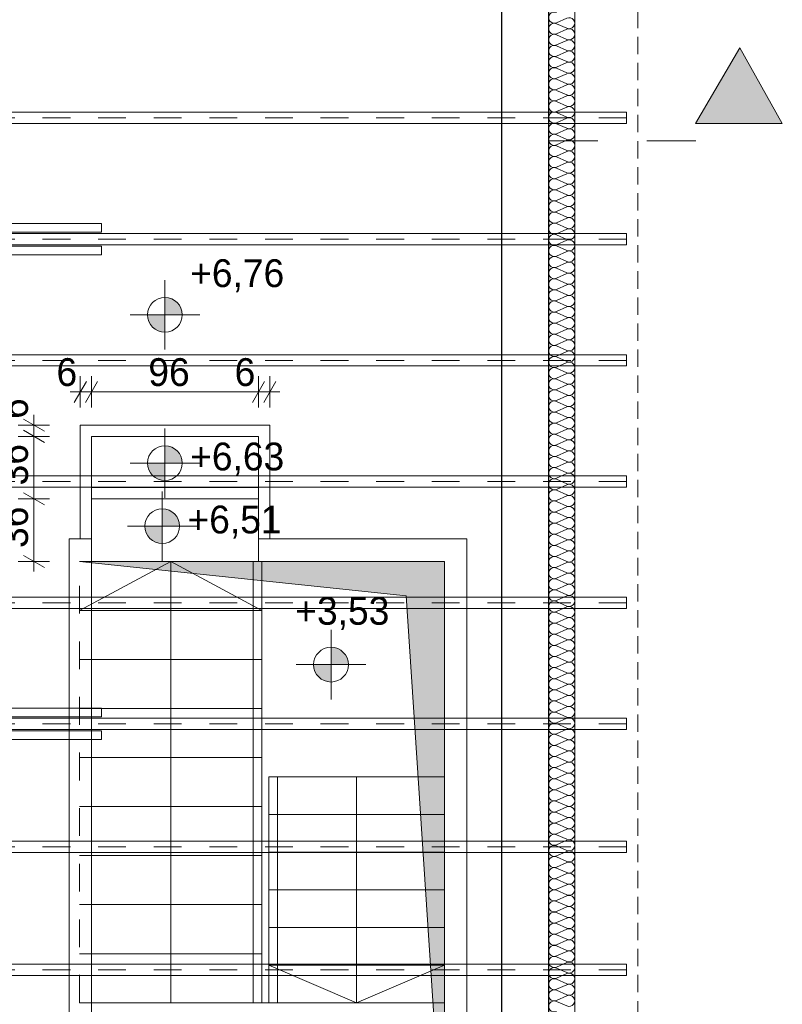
# Model space of a CAD drawing. Extents: x -547885 to -186295, y -25370 to 156194.
# Tile 223 of 256: x -475067 to -470679, y 106469 to 112136. Entities that reach past the tile are written whole.
import ezdxf

# ---------------------------------------------------------------- set-up
doc = ezdxf.new("R2010")
doc.units = 0
doc.header["$MEASUREMENT"] = 0
for name, pattern in [('Dashed', [564.444447, 282.222223, -282.222223]), ('Krawędzie ukryte', [150, 100, -50]), ('Przerywana', [320, 160, -160])]:
    doc.linetypes.add(name, pattern=pattern)
for name, color, linetype in [('Arch ocieplenie', 7, 'Continuous'), ('INWENT RZĘDNE', 7, 'Continuous'), ('INWENT WYMIARY', 7, 'Continuous')]:
    doc.layers.add(name, color=color, linetype=linetype)
for name, color, linetype, lineweight, true_color in [('Arch ocieplenie_Nr_Pióra__44', 7, 'Continuous', 9, 0x029e21), ('Arch wykończenie_Nr_Pióra__3', 7, 'Continuous', 18, 0xff6600), ('arch wypelnienia_Nr_Pióra__2', 7, 'Continuous', 13, 0x7f7f7f), ('INWENT KONST. DREWNIANA_Nr_Pióra__2', 7, 'Continuous', 13, 0x7f7f7f)]:
    doc.layers.add(name, color=color, linetype=linetype, lineweight=lineweight, true_color=true_color)
for name, color, linetype, lineweight in [('Arch stropy_Nr_Pióra__21', 7, 'Continuous', 9), ('INWENT DACH_Nr_Pióra__21', 7, 'Continuous', 9), ('INWENT KONST. DREWNIANA_Nr_Pióra__21', 7, 'Continuous', 9), ('INWENT KONST. DREWNIANA_Nr_Pióra__46', 5, 'Continuous', 13), ('INWENT OPISY_Nr_Pióra__21', 7, 'Continuous', 9), ('INWENT OPISY_Nr_Pióra__41', 7, 'Continuous', 15), ('INWENT RZĘDNE_Nr_Pióra__21', 7, 'Continuous', 9), ('INWENT STROPY_Nr_Pióra__21', 7, 'Continuous', 9), ('INWENT TEREN_Nr_Pióra__5', 7, 'Continuous', 13), ('INWENT WYMIARY_Nr_Pióra__21', 7, 'Continuous', 9), ('INWENT.ŚCIANY_Nr_Pióra__1', 7, 'Continuous', 25), ('Istniejące schody_Nr_Pióra__5', 7, 'Continuous', 13)]:
    doc.layers.add(name, color=color, linetype=linetype, lineweight=lineweight)
doc.styles.add('GENERATED_STYLE_2', font='txt')
doc.styles.add('GENERATED_STYLE_4', font='txt')
doc.dimstyles.new('GENERATED_STYLE__3', dxfattribs={"dimtxt": 160.000002, "dimasz": 91.2, "dimexe": 0.18, "dimexo": 0, "dimgap": 0.09, "dimtad": 1, "dimtih": 1, "dimtoh": 1, "dimdec": 0, "dimlfac": 0.1, "dimzin": 0, "dimdsep": 46, "dimtxsty": 'GENERATED_STYLE_2', "dimblk": 'ARROWHEAD_2', "dimblk1": 'ARROWHEAD_2', "dimblk2": 'ARROWHEAD_2', "dimcen": 0.09, "dimclrd": 7, "dimclre": 7, "dimclrt": 7, "dimazin": 0, "dimtfac": 1, "dimtdec": 4, "dimtmove": 0, "dimatfit": 3, "dimfxl": 0, "dimtolj": 1, "dimtzin": 0, "dimarcsym": 0})
doc.dimstyles.new('GENERATED_STYLE__4', dxfattribs={"dimtxt": 160.000002, "dimasz": 91.2, "dimexe": 0.18, "dimexo": 0, "dimgap": 0.09, "dimtad": 1, "dimdec": 0, "dimlfac": 0.1, "dimzin": 0, "dimdsep": 46, "dimtxsty": 'GENERATED_STYLE_2', "dimblk": 'ARROWHEAD_2', "dimblk1": 'ARROWHEAD_2', "dimblk2": 'ARROWHEAD_2', "dimcen": 0.09, "dimclrd": 7, "dimclre": 7, "dimclrt": 7, "dimazin": 0, "dimtfac": 1, "dimtdec": 4, "dimtmove": 0, "dimatfit": 3, "dimfxl": 0, "dimtolj": 1, "dimtzin": 0, "dimarcsym": 0})

# ---------------------------------------------------------------- blocks, each defined once
blk = doc.blocks.new('Izolacja cieplna 14_245', base_point=(-472023.3, 116687.6))
at = {"layer": 'Arch ocieplenie_Nr_Pióra__44', "linetype": 'Continuous'}
for p, q in [((-471918, 112144.8), (-471978.6, 112118.2)), ((-471978.6, 112112.8), (-471918, 112086.2)), ((-471918, 112080.8), (-471978.6, 112054.2)), ((-471978.6, 112048.9), (-471918, 112022.3)), ((-471918, 112016.9), (-471978.6, 111990.3)), ((-471978.6, 111984.9), (-471918, 111958.3)), ((-471918, 111952.9), (-471978.6, 111926.3)), ((-471978.6, 111921), (-471918, 111894.4)), ((-471918, 111889), (-471978.6, 111862.4)), ((-471978.6, 111857), (-471918, 111830.4)), ((-471918, 111825.1), (-471978.6, 111798.5)), ((-471978.6, 111793.1), (-471918, 111766.5)), ((-471918, 111761.1), (-471978.6, 111734.5)), ((-471978.6, 111729.1), (-471918, 111702.5)), ((-471918, 111697.2), (-471978.6, 111670.6)), ((-471978.6, 111665.2), (-471918, 111638.6)), ((-471918, 111633.2), (-471978.6, 111606.6)), ((-471978.6, 111601.2), (-471918, 111574.6)), ((-471918, 111569.3), (-471978.6, 111542.7)), ((-471978.6, 111537.3), (-471918, 111510.7)), ((-471918, 111505.3), (-471978.6, 111478.7)), ((-471978.6, 111473.4), (-471918, 111446.8)), ((-471918, 111441.4), (-471978.6, 111414.8)), ((-471978.6, 111409.4), (-471918, 111382.8)), ((-471918, 111377.4), (-471978.6, 111350.8)), ((-471978.6, 111345.5), (-471918, 111318.9)), ((-471918, 111313.5), (-471978.6, 111286.9)), ((-471978.6, 111281.5), (-471918, 111254.9)), ((-471918, 111249.5), (-471978.6, 111222.9)), ((-471978.6, 111217.6), (-471918, 111191)), ((-471918, 111185.6), (-471978.6, 111159)), ((-471978.6, 111153.6), (-471918, 111127)), ((-471918, 111121.7), (-471978.6, 111095.1)), ((-471978.6, 111089.7), (-471918, 111063.1)), ((-471918, 111057.7), (-471978.6, 111031.1)), ((-471978.6, 111025.7), (-471918, 110999.1)), ((-471918, 110993.8), (-471978.6, 110967.2)), ((-471978.6, 110961.8), (-471918, 110935.2)), ((-471918, 110929.8), (-471978.6, 110903.2)), ((-471978.6, 110897.8), (-471918, 110871.2)), ((-471918, 110865.9), (-471978.6, 110839.3)), ((-471978.6, 110833.9), (-471918, 110807.3)), ((-471918, 110801.9), (-471978.6, 110775.3)), ((-471978.6, 110769.9), (-471918, 110743.3)), ((-471918, 110738), (-471978.6, 110711.4)), ((-471978.6, 110706), (-471918, 110679.4)), ((-471918, 110674), (-471978.6, 110647.4)), ((-471978.6, 110642.1), (-471918, 110615.5)), ((-471918, 110610.1), (-471978.6, 110583.5)), ((-471978.6, 110578.1), (-471918, 110551.5)), ((-471918, 110546.1), (-471978.6, 110519.5)), ((-471978.6, 110514.2), (-471918, 110487.6)), ((-471918, 110482.2), (-471978.6, 110455.6)), ((-471978.6, 110450.2), (-471918, 110423.6)), ((-471918, 110418.2), (-471978.6, 110391.6)), ((-471978.6, 110386.3), (-471918, 110359.7)), ((-471918, 110354.3), (-471978.6, 110327.7)), ((-471978.6, 110322.3), (-471918, 110295.7)), ((-471918, 110290.4), (-471978.6, 110263.8)), ((-471978.6, 110258.4), (-471918, 110231.8)), ((-471918, 110226.4), (-471978.6, 110199.8)), ((-471978.6, 110194.4), (-471918, 110167.8)), ((-471918, 110162.5), (-471978.6, 110135.9)), ((-471978.6, 110130.5), (-471918, 110103.9)), ((-471918, 110098.5), (-471978.6, 110071.9)), ((-471978.6, 110066.5), (-471918, 110039.9)), ((-471918, 110034.6), (-471978.6, 110008)), ((-471978.6, 110002.6), (-471918, 109976)), ((-471918, 109970.6), (-471978.6, 109944)), ((-471978.6, 109938.7), (-471918, 109912.1)), ((-471918, 109906.7), (-471978.6, 109880.1)), ((-471978.6, 109874.7), (-471918, 109848.1)), ((-471918, 109842.7), (-471978.6, 109816.1)), ((-471978.6, 109810.8), (-471918, 109784.2)), ((-471918, 109778.8), (-471978.6, 109752.2)), ((-471978.6, 109746.8), (-471918, 109720.2)), ((-471918, 109714.8), (-471978.6, 109688.2)), ((-471978.6, 109682.9), (-471918, 109656.3)), ((-471918, 109650.9), (-471978.6, 109624.3)), ((-471978.6, 109618.9), (-471918, 109592.3)), ((-471918, 109586.9), (-471978.6, 109560.3)), ((-471978.6, 109555), (-471918, 109528.4)), ((-471918, 109523), (-471978.6, 109496.4)), ((-471978.6, 109491), (-471918, 109464.4)), ((-471918, 109459.1), (-471978.6, 109432.5)), ((-471978.6, 109427.1), (-471918, 109400.5)), ((-471918, 109395.1), (-471978.6, 109368.5)), ((-471978.6, 109363.1), (-471918, 109336.5)), ((-471918, 109331.2), (-471978.6, 109304.6)), ((-471978.6, 109299.2), (-471918, 109272.6)), ((-471918, 109267.2), (-471978.6, 109240.6)), ((-471978.6, 109235.2), (-471918, 109208.6)), ((-471918, 109203.3), (-471978.6, 109176.7)), ((-471978.6, 109171.3), (-471918, 109144.7)), ((-471918, 109139.3), (-471978.6, 109112.7)), ((-471978.6, 109107.4), (-471918, 109080.8)), ((-471918, 109075.4), (-471978.6, 109048.8)), ((-471978.6, 109043.4), (-471918, 109016.8)), ((-471918, 109011.4), (-471978.6, 108984.8)), ((-471978.6, 108979.5), (-471918, 108952.9)), ((-471918, 108947.5), (-471978.6, 108920.9)), ((-471978.6, 108915.5), (-471918, 108888.9)), ((-471918, 108883.5), (-471978.6, 108856.9)), ((-471978.6, 108851.6), (-471918, 108825)), ((-471918, 108819.6), (-471978.6, 108793)), ((-471978.6, 108787.6), (-471918, 108761)), ((-471918, 108755.7), (-471978.6, 108729)), ((-471978.6, 108723.7), (-471918, 108697.1)), ((-471918, 108691.7), (-471978.6, 108665.1)), ((-471978.6, 108659.7), (-471918, 108633.1)), ((-471918, 108627.8), (-471978.6, 108601.2)), ((-471978.6, 108595.8), (-471918, 108569.2)), ((-471918, 108563.8), (-471978.6, 108537.2)), ((-471978.6, 108531.8), (-471918, 108505.2)), ((-471918, 108499.9), (-471978.6, 108473.3)), ((-471978.6, 108467.9), (-471918, 108441.3)), ((-471918, 108435.9), (-471978.6, 108409.3)), ((-471978.6, 108403.9), (-471918, 108377.3)), ((-471918, 108372), (-471978.6, 108345.4)), ((-471978.6, 108340), (-471918, 108313.4)), ((-471918, 108308), (-471978.6, 108281.4)), ((-471978.6, 108276.1), (-471918, 108249.5)), ((-471918, 108244.1), (-471978.6, 108217.5)), ((-471978.6, 108212.1), (-471918, 108185.5)), ((-471918, 108180.1), (-471978.6, 108153.5)), ((-471978.6, 108148.2), (-471918, 108121.6)), ((-471918, 108116.2), (-471978.6, 108089.6)), ((-471978.6, 108084.2), (-471918, 108057.6)), ((-471918, 108052.2), (-471978.6, 108025.6)), ((-471978.6, 108020.3), (-471918, 107993.7)), ((-471918, 107988.3), (-471978.6, 107961.7)), ((-471978.6, 107956.3), (-471918, 107929.7)), ((-471918, 107924.4), (-471978.6, 107897.8)), ((-471978.6, 107892.4), (-471918, 107865.8)), ((-471918, 107860.4), (-471978.6, 107833.8)), ((-471978.6, 107828.4), (-471918, 107801.8)), ((-471918, 107796.5), (-471978.6, 107769.9)), ((-471978.6, 107764.5), (-471918, 107737.9)), ((-471918, 107732.5), (-471978.6, 107705.9)), ((-471978.6, 107700.5), (-471918, 107673.9)), ((-471918, 107668.6), (-471978.6, 107642)), ((-471978.6, 107636.6), (-471918, 107610)), ((-471918, 107604.6), (-471978.6, 107578)), ((-471978.6, 107572.7), (-471918, 107546)), ((-471918, 107540.7), (-471978.6, 107514.1)), ((-471978.6, 107508.7), (-471918, 107482.1)), ((-471918, 107476.7), (-471978.6, 107450.1)), ((-471978.6, 107444.8), (-471918, 107418.2)), ((-471918, 107412.8), (-471978.6, 107386.2)), ((-471978.6, 107380.8), (-471918, 107354.2)), ((-471918, 107348.8), (-471978.6, 107322.2)), ((-471978.6, 107316.9), (-471918, 107290.3)), ((-471918, 107284.9), (-471978.6, 107258.3)), ((-471978.6, 107252.9), (-471918, 107226.3)), ((-471918, 107220.9), (-471978.6, 107194.3)), ((-471978.6, 107189), (-471918, 107162.4)), ((-471918, 107157), (-471978.6, 107130.4)), ((-471978.6, 107125), (-471918, 107098.4)), ((-471918, 107093.1), (-471978.6, 107066.5)), ((-471978.6, 107061.1), (-471918, 107034.5)), ((-471918, 107029.1), (-471978.6, 107002.5)), ((-471978.6, 106997.1), (-471918, 106970.5)), ((-471918, 106965.2), (-471978.6, 106938.6)), ((-471978.6, 106933.2), (-471918, 106906.6)), ((-471918, 106901.2), (-471978.6, 106874.6)), ((-471978.6, 106869.2), (-471918, 106842.6)), ((-471918, 106837.3), (-471978.6, 106810.7)), ((-471978.6, 106805.3), (-471918, 106778.7)), ((-471918, 106773.3), (-471978.6, 106746.7)), ((-471978.6, 106741.4), (-471918, 106714.8)), ((-471918, 106709.4), (-471978.6, 106682.8)), ((-471978.6, 106677.4), (-471918, 106650.8)), ((-471918, 106645.4), (-471978.6, 106618.8)), ((-471978.6, 106613.5), (-471918, 106586.9)), ((-471918, 106581.5), (-471978.6, 106554.9)), ((-471978.6, 106549.5), (-471918, 106522.9)), ((-471918, 106517.5), (-471978.6, 106490.9)), ((-471978.6, 106485.6), (-471918, 106459))]:
    blk.add_line(p, q, dxfattribs=at)
for centre, start_param, end_param in [((-471991.4, 112147.5), 2.7288, 6.695979), ((-471991.4, 112083.5), 2.7288, 6.695979), ((-471905.2, 112115.5), 5.870392, 9.837571), ((-471991.4, 112019.6), 2.7288, 6.695979), ((-471905.2, 112051.6), 5.870392, 9.837571), ((-471991.4, 111955.6), 2.7288, 6.695979), ((-471905.2, 111987.6), 5.870392, 9.837571), ((-471905.2, 111923.7), 5.870392, 9.837571), ((-471991.4, 111891.7), 2.7288, 6.695979), ((-471905.2, 111859.7), 5.870392, 9.837571), ((-471991.4, 111827.7), 2.7288, 6.695979), ((-471905.2, 111795.8), 5.870392, 9.837571), ((-471991.4, 111763.8), 2.7288, 6.695979), ((-471905.2, 111731.8), 5.870392, 9.837571), ((-471991.4, 111699.9), 2.7288, 6.695979), ((-471905.2, 111667.9), 5.870392, 9.837571), ((-471991.4, 111635.9), 2.7288, 6.695979), ((-471991.4, 111572), 2.7288, 6.695979), ((-471905.2, 111603.9), 5.870392, 9.837571), ((-471991.4, 111508), 2.7288, 6.695979), ((-471905.2, 111540), 5.870392, 9.837571), ((-471991.4, 111444.1), 2.7288, 6.695979), ((-471905.2, 111476), 5.870392, 9.837571), ((-471905.2, 111412.1), 5.870392, 9.837571), ((-471991.4, 111380.1), 2.7288, 6.695979), ((-471905.2, 111348.1), 5.870392, 9.837571), ((-471991.4, 111316.2), 2.7288, 6.695979), ((-471905.2, 111284.2), 5.870392, 9.837571), ((-471991.4, 111252.2), 2.7288, 6.695979), ((-471905.2, 111220.3), 5.870392, 9.837571), ((-471991.4, 111188.3), 2.7288, 6.695979), ((-471905.2, 111156.3), 5.870392, 9.837571), ((-471991.4, 111124.3), 2.7288, 6.695979), ((-471991.4, 111060.4), 2.7288, 6.695979), ((-471905.2, 111092.4), 5.870392, 9.837571), ((-471991.4, 110996.4), 2.7288, 6.695979), ((-471905.2, 111028.4), 5.870392, 9.837571), ((-471991.4, 110932.5), 2.7288, 6.695979), ((-471905.2, 110964.5), 5.870392, 9.837571), ((-471905.2, 110900.5), 5.870392, 9.837571), ((-471991.4, 110868.6), 2.7288, 6.695979), ((-471905.2, 110836.6), 5.870392, 9.837571), ((-471991.4, 110804.6), 2.7288, 6.695979), ((-471905.2, 110772.6), 5.870392, 9.837571), ((-471991.4, 110740.7), 2.7288, 6.695979), ((-471905.2, 110708.7), 5.870392, 9.837571), ((-471991.4, 110676.7), 2.7288, 6.695979), ((-471991.4, 110612.8), 2.7288, 6.695979), ((-471905.2, 110644.7), 5.870392, 9.837571), ((-471991.4, 110548.8), 2.7288, 6.695979), ((-471905.2, 110580.8), 5.870392, 9.837571), ((-471991.4, 110484.9), 2.7288, 6.695979), ((-471905.2, 110516.9), 5.870392, 9.837571), ((-471991.4, 110420.9), 2.7288, 6.695979), ((-471905.2, 110452.9), 5.870392, 9.837571), ((-471905.2, 110389), 5.870392, 9.837571), ((-471991.4, 110357), 2.7288, 6.695979), ((-471905.2, 110325), 5.870392, 9.837571), ((-471991.4, 110293), 2.7288, 6.695979), ((-471905.2, 110261.1), 5.870392, 9.837571), ((-471991.4, 110229.1), 2.7288, 6.695979), ((-471905.2, 110197.1), 5.870392, 9.837571), ((-471991.4, 110165.1), 2.7288, 6.695979), ((-471991.4, 110101.2), 2.7288, 6.695979), ((-471905.2, 110133.2), 5.870392, 9.837571), ((-471991.4, 110037.3), 2.7288, 6.695979), ((-471905.2, 110069.2), 5.870392, 9.837571), ((-471991.4, 109973.3), 2.7288, 6.695979), ((-471905.2, 110005.3), 5.870392, 9.837571), ((-471991.4, 109909.4), 2.7288, 6.695979), ((-471905.2, 109941.3), 5.870392, 9.837571), ((-471905.2, 109877.4), 5.870392, 9.837571), ((-471991.4, 109845.4), 2.7288, 6.695979), ((-471905.2, 109813.4), 5.870392, 9.837571), ((-471991.4, 109781.5), 2.7288, 6.695979), ((-471905.2, 109749.5), 5.870392, 9.837571), ((-471991.4, 109717.5), 2.7288, 6.695979), ((-471905.2, 109685.6), 5.870392, 9.837571), ((-471991.4, 109653.6), 2.7288, 6.695979), ((-471991.4, 109589.6), 2.7288, 6.695979), ((-471905.2, 109621.6), 5.870392, 9.837571), ((-471991.4, 109525.7), 2.7288, 6.695979), ((-471905.2, 109557.7), 5.870392, 9.837571), ((-471991.4, 109461.7), 2.7288, 6.695979), ((-471905.2, 109493.7), 5.870392, 9.837571), ((-471905.2, 109429.8), 5.870392, 9.837571), ((-471991.4, 109397.8), 2.7288, 6.695979), ((-471905.2, 109365.8), 5.870392, 9.837571), ((-471991.4, 109333.9), 2.7288, 6.695979), ((-471905.2, 109301.9), 5.870392, 9.837571), ((-471991.4, 109269.9), 2.7288, 6.695979), ((-471905.2, 109237.9), 5.870392, 9.837571), ((-471991.4, 109206), 2.7288, 6.695979), ((-471905.2, 109174), 5.870392, 9.837571), ((-471991.4, 109142), 2.7288, 6.695979), ((-471991.4, 109078.1), 2.7288, 6.695979), ((-471905.2, 109110), 5.870392, 9.837571), ((-471991.4, 109014.1), 2.7288, 6.695979), ((-471905.2, 109046.1), 5.870392, 9.837571), ((-471991.4, 108950.2), 2.7288, 6.695979), ((-471905.2, 108982.1), 5.870392, 9.837571), ((-471905.2, 108918.2), 5.870392, 9.837571), ((-471991.4, 108886.2), 2.7288, 6.695979), ((-471905.2, 108854.3), 5.870392, 9.837571), ((-471991.4, 108822.3), 2.7288, 6.695979), ((-471905.2, 108790.3), 5.870392, 9.837571), ((-471991.4, 108758.3), 2.7288, 6.695979), ((-471905.2, 108726.4), 5.870392, 9.837571), ((-471991.4, 108694.4), 2.7288, 6.695979), ((-471905.2, 108662.4), 5.870392, 9.837571), ((-471991.4, 108630.4), 2.7288, 6.695979), ((-471991.4, 108566.5), 2.7288, 6.695979), ((-471905.2, 108598.5), 5.870392, 9.837571), ((-471991.4, 108502.6), 2.7288, 6.695979), ((-471905.2, 108534.5), 5.870392, 9.837571), ((-471991.4, 108438.6), 2.7288, 6.695979), ((-471905.2, 108470.6), 5.870392, 9.837571), ((-471905.2, 108406.6), 5.870392, 9.837571), ((-471991.4, 108374.7), 2.7288, 6.695979), ((-471905.2, 108342.7), 5.870392, 9.837571), ((-471991.4, 108310.7), 2.7288, 6.695979), ((-471905.2, 108278.7), 5.870392, 9.837571), ((-471991.4, 108246.8), 2.7288, 6.695979), ((-471905.2, 108214.8), 5.870392, 9.837571), ((-471991.4, 108182.8), 2.7288, 6.695979), ((-471991.4, 108118.9), 2.7288, 6.695979), ((-471905.2, 108150.8), 5.870392, 9.837571), ((-471991.4, 108054.9), 2.7288, 6.695979), ((-471905.2, 108086.9), 5.870392, 9.837571), ((-471991.4, 107991), 2.7288, 6.695979), ((-471905.2, 108023), 5.870392, 9.837571), ((-471991.4, 107927), 2.7288, 6.695979), ((-471905.2, 107959), 5.870392, 9.837571), ((-471905.2, 107895.1), 5.870392, 9.837571), ((-471991.4, 107863.1), 2.7288, 6.695979), ((-471905.2, 107831.1), 5.870392, 9.837571), ((-471991.4, 107799.1), 2.7288, 6.695979), ((-471905.2, 107767.2), 5.870392, 9.837571), ((-471991.4, 107735.2), 2.7288, 6.695979), ((-471905.2, 107703.2), 5.870392, 9.837571), ((-471991.4, 107671.3), 2.7288, 6.695979), ((-471991.4, 107607.3), 2.7288, 6.695979), ((-471905.2, 107639.3), 5.870392, 9.837571), ((-471991.4, 107543.4), 2.7288, 6.695979), ((-471905.2, 107575.3), 5.870392, 9.837571), ((-471991.4, 107479.4), 2.7288, 6.695979), ((-471905.2, 107511.4), 5.870392, 9.837571), ((-471991.4, 107415.5), 2.7288, 6.695979), ((-471905.2, 107447.4), 5.870392, 9.837571), ((-471905.2, 107383.5), 5.870392, 9.837571), ((-471991.4, 107351.5), 2.7288, 6.695979), ((-471905.2, 107319.6), 5.870392, 9.837571), ((-471991.4, 107287.6), 2.7288, 6.695979), ((-471905.2, 107255.6), 5.870392, 9.837571), ((-471991.4, 107223.6), 2.7288, 6.695979), ((-471905.2, 107191.7), 5.870392, 9.837571), ((-471991.4, 107159.7), 2.7288, 6.695979), ((-471991.4, 107095.7), 2.7288, 6.695979), ((-471905.2, 107127.7), 5.870392, 9.837571), ((-471991.4, 107031.8), 2.7288, 6.695979), ((-471905.2, 107063.8), 5.870392, 9.837571), ((-471991.4, 106967.9), 2.7288, 6.695979), ((-471905.2, 106999.8), 5.870392, 9.837571), ((-471905.2, 106935.9), 5.870392, 9.837571), ((-471991.4, 106903.9), 2.7288, 6.695979), ((-471905.2, 106871.9), 5.870392, 9.837571), ((-471991.4, 106840), 2.7288, 6.695979), ((-471905.2, 106808), 5.870392, 9.837571), ((-471991.4, 106776), 2.7288, 6.695979), ((-471905.2, 106744), 5.870392, 9.837571), ((-471991.4, 106712.1), 2.7288, 6.695979), ((-471905.2, 106680.1), 5.870392, 9.837571), ((-471991.4, 106648.1), 2.7288, 6.695979), ((-471991.4, 106584.2), 2.7288, 6.695979), ((-471905.2, 106616.1), 5.870392, 9.837571), ((-471991.4, 106520.2), 2.7288, 6.695979), ((-471905.2, 106552.2), 5.870392, 9.837571), ((-471991.4, 106456.3), 2.7288, 6.695979), ((-471905.2, 106488.3), 5.870392, 9.837571)]:
    blk.add_ellipse(centre, major_axis=(0, -32), ratio=0.997771, start_param=start_param, end_param=end_param, dxfattribs=at)
blk = doc.blocks.new('*D798')
at = {"layer": 'INWENT WYMIARY_Nr_Pióra__21', "linetype": 'Continuous'}
for p, q in [((-474895.3, 109377.6), (-475075.3, 109377.6)), ((-475045.3, 109412.3), (-474925.3, 109343)), ((-474985.3, 109017.6), (-474985.3, 109377.6)), ((-475045.3, 109052.3), (-474925.3, 108983)), ((-474895.3, 109017.6), (-475075.3, 109017.6)), ((-474985.3, 108959), (-474985.3, 109017.6))]:
    blk.add_line(p, q, dxfattribs=at)
at = {"layer": 'INWENT WYMIARY_Nr_Pióra__21', "char_height": 160, "attachment_point": 7, "rotation": 90, "style": 'GENERATED_STYLE_2'}
for s, insert in [('{6}', (-475017.3, 109837.3)), ('{36}', (-475017.3, 109455.2)), ('{36}', (-475017.3, 109095.2))]:
    blk.add_mtext(s, dxfattribs=dict(at, insert=insert))
blk = doc.blocks.new('ARROWHEAD_2')
at = {"color": 0, "linetype": 'Continuous', "lineweight": 0}
for p, q in [((-0.378, -0.655), (0.378, 0.655)), ((0, 0), (-1, 0))]:
    blk.add_line(p, q, dxfattribs=at)
blk = doc.blocks.new('*D799')
at = {"layer": 'INWENT WYMIARY_Nr_Pióra__21', "linetype": 'Continuous'}
for p, q in [((-474895.3, 109737.6), (-475075.3, 109737.6)), ((-474925.3, 109703), (-475045.3, 109772.3)), ((-474985.3, 109377.6), (-474985.3, 109737.6)), ((-474895.3, 109377.6), (-475075.3, 109377.6)), ((-475045.3, 109412.3), (-474925.3, 109343))]:
    blk.add_line(p, q, dxfattribs=at)
at = {"layer": 'INWENT WYMIARY_Nr_Pióra__21', "char_height": 160, "attachment_point": 7, "rotation": 90, "style": 'GENERATED_STYLE_2'}
for s, insert in [('{6}', (-475017.3, 109837.3)), ('{36}', (-475017.3, 109455.2)), ('{36}', (-475017.3, 109095.2))]:
    blk.add_mtext(s, dxfattribs=dict(at, insert=insert))
blk = doc.blocks.new('*D800')
at = {"layer": 'INWENT WYMIARY_Nr_Pióra__21', "linetype": 'Continuous'}
for p, q in [((-475045.3, 109837.3), (-474925.3, 109768)), ((-474985.3, 109802.6), (-474985.3, 109861.3)), ((-474895.3, 109802.6), (-475075.3, 109802.6)), ((-474985.3, 109737.6), (-474985.3, 109802.6)), ((-474895.3, 109737.6), (-475075.3, 109737.6)), ((-474925.3, 109703), (-475045.3, 109772.3))]:
    blk.add_line(p, q, dxfattribs=at)
at = {"layer": 'INWENT WYMIARY_Nr_Pióra__21', "char_height": 160, "attachment_point": 7, "rotation": 90, "style": 'GENERATED_STYLE_2'}
for s, insert in [('{6}', (-475017.3, 109837.3)), ('{36}', (-475017.3, 109455.2)), ('{36}', (-475017.3, 109095.2))]:
    blk.add_mtext(s, dxfattribs=dict(at, insert=insert))
blk = doc.blocks.new('*D801')
at = {"layer": 'INWENT WYMIARY_Nr_Pióra__21', "linetype": 'Continuous'}
for p, q in [((-474718.3, 109903.2), (-474718.3, 110083.2)), ((-474653.3, 109903.2), (-474653.3, 110083.2)), ((-474683.7, 110053.2), (-474753, 109933.2)), ((-474618.7, 110053.2), (-474688, 109933.2)), ((-474777, 109993.2), (-474718.3, 109993.2)), ((-474718.3, 109993.2), (-474653.3, 109993.2))]:
    blk.add_line(p, q, dxfattribs=at)
at = {"layer": 'INWENT WYMIARY_Nr_Pióra__21', "char_height": 160, "attachment_point": 7, "style": 'GENERATED_STYLE_2'}
for s, insert in [('{6}', (-474855.4, 110025.2)), ('{96}', (-474326.9, 110025.2)), ('{6}', (-473830.4, 110025.2))]:
    blk.add_mtext(s, dxfattribs=dict(at, insert=insert))
blk = doc.blocks.new('*D802')
at = {"layer": 'INWENT WYMIARY_Nr_Pióra__21', "linetype": 'Continuous'}
for p, q in [((-474653.3, 109903.2), (-474653.3, 110083.2)), ((-473693.3, 109903.2), (-473693.3, 110083.2)), ((-474618.7, 110053.2), (-474688, 109933.2)), ((-473728, 109933.2), (-473658.7, 110053.2)), ((-474653.3, 109993.2), (-473693.3, 109993.2))]:
    blk.add_line(p, q, dxfattribs=at)
at = {"layer": 'INWENT WYMIARY_Nr_Pióra__21', "char_height": 160, "attachment_point": 7, "style": 'GENERATED_STYLE_2'}
for s, insert in [('{6}', (-474855.4, 110025.2)), ('{96}', (-474326.9, 110025.2)), ('{6}', (-473830.4, 110025.2))]:
    blk.add_mtext(s, dxfattribs=dict(at, insert=insert))
blk = doc.blocks.new('*D803')
at = {"layer": 'INWENT WYMIARY_Nr_Pióra__21', "linetype": 'Continuous'}
for p, q in [((-473693.3, 109903.2), (-473693.3, 110083.2)), ((-473628.3, 109903.2), (-473628.3, 110083.2)), ((-473728, 109933.2), (-473658.7, 110053.2)), ((-473593.7, 110053.2), (-473663, 109933.2)), ((-473693.3, 109993.2), (-473628.3, 109993.2)), ((-473628.3, 109993.2), (-473569.6, 109993.2))]:
    blk.add_line(p, q, dxfattribs=at)
at = {"layer": 'INWENT WYMIARY_Nr_Pióra__21', "char_height": 160, "attachment_point": 7, "style": 'GENERATED_STYLE_2'}
for s, insert in [('{6}', (-474855.4, 110025.2)), ('{96}', (-474326.9, 110025.2)), ('{6}', (-473830.4, 110025.2))]:
    blk.add_mtext(s, dxfattribs=dict(at, insert=insert))
blk = doc.blocks.new('Koty wysokościowe_49', base_point=(-473275.8, 108423.6))
at = {"layer": 'INWENT RZĘDNE_Nr_Pióra__21', "linetype": 'Continuous'}
for points in [[(-473275.8, 108423.6), (-473175.8, 108423.6), (-473183.5, 108461.9), (-473205.1, 108494.3), (-473237.6, 108516), (-473275.8, 108523.6)], [(-473275.8, 108423.6), (-473375.8, 108423.6), (-473368.2, 108385.3), (-473346.5, 108352.9), (-473314.1, 108331.2), (-473275.8, 108323.6)]]:
    blk.add_hatch(color=256, dxfattribs=at).paths.add_polyline_path(points, flags=0)
for p, q in [((-473275.8, 108223.6), (-473275.8, 108623.6)), ((-473475.8, 108423.6), (-473075.8, 108423.6))]:
    blk.add_line(p, q, dxfattribs=at)
blk.add_circle((-473275.8, 108423.6), 100, dxfattribs=at)
at = {"layer": 'INWENT RZĘDNE_Nr_Pióra__21', "insert": (-473481.4, 108623.6), "char_height": 160, "attachment_point": 7, "style": 'GENERATED_STYLE_4'}
blk.add_mtext('{+3,53}', dxfattribs=at)
blk = doc.blocks.new('Koty wysokościowe_50', base_point=(-474246.7, 109221))
at = {"layer": 'INWENT RZĘDNE_Nr_Pióra__21', "linetype": 'Continuous'}
for points in [[(-474246.7, 109221), (-474146.7, 109221), (-474154.4, 109259.3), (-474176, 109291.7), (-474208.5, 109313.4), (-474246.7, 109321)], [(-474246.7, 109221), (-474346.7, 109221), (-474339.1, 109182.7), (-474317.5, 109150.3), (-474285, 109128.6), (-474246.7, 109121)]]:
    blk.add_hatch(color=256, dxfattribs=at).paths.add_polyline_path(points, flags=0)
for p, q in [((-474246.7, 109021), (-474246.7, 109421)), ((-474446.7, 109221), (-474046.7, 109221))]:
    blk.add_line(p, q, dxfattribs=at)
blk.add_circle((-474246.7, 109221), 100, dxfattribs=at)
at = {"layer": 'INWENT RZĘDNE_Nr_Pióra__21', "insert": (-474101.7, 109149.2), "char_height": 160, "attachment_point": 7, "style": 'GENERATED_STYLE_4'}
blk.add_mtext('{+6,51}', dxfattribs=at)
blk = doc.blocks.new('Koty wysokościowe_56', base_point=(-474231.4, 109583.7))
at = {"layer": 'INWENT RZĘDNE_Nr_Pióra__21', "linetype": 'Continuous'}
for points in [[(-474231.4, 109583.7), (-474131.4, 109583.7), (-474139, 109622), (-474160.7, 109654.4), (-474193.1, 109676.1), (-474231.4, 109683.7)], [(-474231.4, 109583.7), (-474331.4, 109583.7), (-474323.8, 109545.4), (-474302.1, 109513), (-474269.7, 109491.3), (-474231.4, 109483.7)]]:
    blk.add_hatch(color=256, dxfattribs=at).paths.add_polyline_path(points, flags=0)
for p, q in [((-474231.4, 109383.7), (-474231.4, 109783.7)), ((-474431.4, 109583.7), (-474031.4, 109583.7))]:
    blk.add_line(p, q, dxfattribs=at)
blk.add_circle((-474231.4, 109583.7), 100, dxfattribs=at)
at = {"layer": 'INWENT RZĘDNE_Nr_Pióra__21', "insert": (-474086.4, 109511.9), "char_height": 160, "attachment_point": 7, "style": 'GENERATED_STYLE_4'}
blk.add_mtext('{+6,63}', dxfattribs=at)
blk = doc.blocks.new('Koty wysokościowe_57', base_point=(-474231.4, 110437.1))
at = {"layer": 'INWENT RZĘDNE_Nr_Pióra__21', "linetype": 'Continuous'}
for points in [[(-474231.4, 110437.1), (-474131.4, 110437.1), (-474139, 110475.4), (-474160.7, 110507.9), (-474193.1, 110529.5), (-474231.4, 110537.1)], [(-474231.4, 110437.1), (-474331.4, 110437.1), (-474323.8, 110398.9), (-474302.1, 110366.4), (-474269.7, 110344.8), (-474231.4, 110337.1)]]:
    blk.add_hatch(color=256, dxfattribs=at).paths.add_polyline_path(points, flags=0)
for p, q in [((-474231.4, 110237.1), (-474231.4, 110637.1)), ((-474431.4, 110437.1), (-474031.4, 110437.1))]:
    blk.add_line(p, q, dxfattribs=at)
blk.add_circle((-474231.4, 110437.1), 100, dxfattribs=at)
at = {"layer": 'INWENT RZĘDNE_Nr_Pióra__21', "insert": (-474086.4, 110567.1), "char_height": 160, "attachment_point": 7, "style": 'GENERATED_STYLE_4'}
blk.add_mtext('{+6,76}', dxfattribs=at)

msp = doc.modelspace()

# ---------------------------------------------------------------- hatches: boundary and pattern name
at = {"layer": 'arch wypelnienia_Nr_Pióra__2', "linetype": 'Continuous', "lineweight": 0, "true_color": 0x1f1f1f}
msp.add_hatch(color=250, dxfattribs=at).paths.add_polyline_path([(-472623.3, 105467.6), (-472623.3, 109017.6), (-474723.3, 109017.6), (-472843.1, 108819.5)], flags=0)
at = {"layer": 'INWENT OPISY_Nr_Pióra__21', "linetype": 'Continuous'}
msp.add_hatch(color=256, dxfattribs=at).paths.add_polyline_path([(-470923.3, 111973.9), (-470679, 111537.6), (-471179, 111537.6)], flags=0)

# ---------------------------------------------------------------- linework, layer by layer
at = {"layer": 'Arch stropy_Nr_Pióra__21', "linetype": 'Continuous'}
for p, q in [((-474718.3, 109802.6), (-473628.3, 109802.6)), ((-474718.3, 109147.6), (-474718.3, 109802.6)), ((-473628.3, 109147.6), (-473628.3, 109802.6)), ((-474653.3, 109277.6), (-474653.3, 109737.6)), ((-474653.3, 109737.6), (-473693.3, 109737.6)), ((-473693.3, 109737.6), (-473693.3, 109277.6)), ((-474653.3, 109442.6), (-473693.3, 109442.6)), ((-474653.3, 109377.6), (-473693.3, 109377.6))]:
    msp.add_line(p, q, dxfattribs=at)
at = {"layer": 'Arch wykończenie_Nr_Pióra__3', "linetype": 'Continuous'}
msp.add_line((-471873.3, 117087.5), (-471873.3, 104707.6), dxfattribs=at)
at = {"layer": 'INWENT DACH_Nr_Pióra__21', "linetype": 'Krawędzie ukryte'}
msp.add_line((-471511.2, 117137.5), (-471511.2, 104657.6), dxfattribs=at)
at = {"layer": 'INWENT KONST. DREWNIANA_Nr_Pióra__2', "linetype": 'Continuous'}
for p, q in [((-474595.5, 110962.6), (-478243.3, 110962.6)), ((-474595.5, 110912.6), (-478243.3, 110912.6)), ((-474595.5, 110962.6), (-474595.5, 110912.6)), ((-480485.8, 110905.1), (-471575.5, 110905.1)), ((-471575.5, 110905.1), (-471575.5, 110840.1)), ((-471575.5, 110840.1), (-480485.8, 110840.1)), ((-474595.5, 110832.6), (-478243.3, 110832.6)), ((-474595.5, 110832.6), (-474595.5, 110782.6)), ((-474595.5, 110782.6), (-478243.3, 110782.6)), ((-480485.8, 109510.1), (-471575.5, 109510.1)), ((-471575.5, 109510.1), (-471575.5, 109445.1)), ((-471575.5, 109445.1), (-480485.8, 109445.1)), ((-474595.5, 108172.6), (-478243.3, 108172.6)), ((-474595.5, 108172.6), (-474595.5, 108122.6)), ((-480485.8, 108115.1), (-471575.5, 108115.1)), ((-474595.5, 108122.6), (-478243.3, 108122.6)), ((-471575.5, 108115.1), (-471575.5, 108050.1)), ((-471575.5, 108050.1), (-480485.8, 108050.1)), ((-474595.5, 108042.6), (-478243.3, 108042.6)), ((-474595.5, 108042.6), (-474595.5, 107992.6)), ((-474595.5, 107992.6), (-478243.3, 107992.6)), ((-480485.8, 106700.1), (-471575.5, 106700.1)), ((-471575.5, 106700.1), (-471575.5, 106635.1)), ((-471575.5, 106635.1), (-480485.8, 106635.1))]:
    msp.add_line(p, q, dxfattribs=at)
at = {"layer": 'INWENT KONST. DREWNIANA_Nr_Pióra__21', "linetype": 'Przerywana'}
for p, q in [((-471575.5, 110872.6), (-480485.8, 110872.6)), ((-471575.5, 109477.6), (-480485.8, 109477.6)), ((-471575.5, 108082.6), (-480485.8, 108082.6)), ((-471575.5, 106667.6), (-480485.8, 106667.6))]:
    msp.add_line(p, q, dxfattribs=at)
at = {"layer": 'INWENT KONST. DREWNIANA_Nr_Pióra__46', "linetype": 'Continuous'}
for p, q in [((-480485.8, 111602.6), (-471575.5, 111602.6)), ((-471575.5, 111602.6), (-471575.5, 111537.6)), ((-471575.5, 111537.6), (-480485.8, 111537.6)), ((-477964.3, 110207.6), (-471575.5, 110207.6)), ((-471575.5, 110207.6), (-471575.5, 110142.6)), ((-471575.5, 110142.6), (-477964.3, 110142.6)), ((-480485.8, 108812.6), (-471575.5, 108812.6)), ((-471575.5, 108812.6), (-471575.5, 108747.6)), ((-471575.5, 108747.6), (-480485.8, 108747.6)), ((-480485.8, 107407.6), (-471575.5, 107407.6)), ((-471575.5, 107407.6), (-471575.5, 107342.6)), ((-471575.5, 107342.6), (-480485.8, 107342.6))]:
    msp.add_line(p, q, dxfattribs=at)
at = {"layer": 'INWENT KONST. DREWNIANA_Nr_Pióra__46', "linetype": 'Przerywana'}
for p, q in [((-471575.5, 111570.1), (-480485.8, 111570.1)), ((-471575.5, 110175.1), (-477964.3, 110175.1)), ((-471575.5, 108780.1), (-480485.8, 108780.1)), ((-471575.5, 107375.1), (-480485.8, 107375.1))]:
    msp.add_line(p, q, dxfattribs=at)
at = {"layer": 'INWENT OPISY_Nr_Pióra__41', "linetype": 'Continuous'}
for p, q in [((-470923.3, 111973.9), (-471179, 111537.6)), ((-470679, 111537.6), (-470923.3, 111973.9)), ((-470679, 111537.6), (-471179, 111537.6))]:
    msp.add_line(p, q, dxfattribs=at)
at = {"layer": 'INWENT OPISY_Nr_Pióra__41', "linetype": 'Dashed'}
msp.add_line((-472023.3, 111437.6), (-470923.3, 111437.6), dxfattribs=at)
at = {"layer": 'INWENT STROPY_Nr_Pióra__21', "linetype": 'Continuous'}
for p, q in [((-474653.3, 109017.6), (-474653.3, 109297.6)), ((-473693.3, 109297.6), (-473693.3, 109017.6)), ((-474783.3, 105337.6), (-474783.3, 109147.6)), ((-474653.3, 109147.6), (-474783.3, 109147.6)), ((-472493.3, 109147.6), (-473693.3, 109147.6)), ((-472493.3, 105337.6), (-472493.3, 109147.6)), ((-474653.3, 105467.6), (-474653.3, 109017.6)), ((-472623.3, 109017.6), (-474653.3, 109017.6)), ((-472623.3, 105467.6), (-472623.3, 109017.6))]:
    msp.add_line(p, q, dxfattribs=at)
at = {"layer": 'INWENT TEREN_Nr_Pióra__5', "linetype": 'Continuous'}
for p, q in [((-472843.1, 108819.5), (-474723.3, 109017.6)), ((-472623.3, 105467.6), (-472843.1, 108819.5))]:
    msp.add_line(p, q, dxfattribs=at)
at = {"layer": 'INWENT.ŚCIANY_Nr_Pióra__1', "linetype": 'Continuous'}
for p, q in [((-472023.3, 104857.6), (-472023.3, 116937.5)), ((-472293.3, 105147.6), (-472293.3, 116647.5))]:
    msp.add_line(p, q, dxfattribs=at)
at = {"layer": 'Istniejące schody_Nr_Pióra__5', "linetype": 'Przerywana'}
for p, q in [((-474723.3, 106477.6), (-474723.3, 109017.6)), ((-474723.3, 109017.6), (-473673.3, 109017.6))]:
    msp.add_line(p, q, dxfattribs=at)
at = {"layer": 'Istniejące schody_Nr_Pióra__5', "linetype": 'Continuous'}
for p, q in [((-474198.3, 109017.6), (-474723.3, 108735.4)), ((-474198.3, 106477.6), (-474198.3, 109017.6)), ((-474198.3, 109017.6), (-473673.3, 108735.4)), ((-473723.3, 106477.6), (-473723.3, 109017.6)), ((-473673.3, 106477.6), (-473673.3, 109017.6)), ((-473673.3, 108735.4), (-474723.3, 108735.4)), ((-473673.3, 108453.2), (-474723.3, 108453.2)), ((-473673.3, 108171), (-474723.3, 108171)), ((-473673.3, 107888.7), (-474723.3, 107888.7)), ((-472623.3, 107777.6), (-473633.3, 107777.6)), ((-473633.3, 107777.6), (-473633.3, 106477.6)), ((-473583.3, 107777.6), (-473583.3, 106477.6)), ((-473128.3, 107777.6), (-473128.3, 106477.6)), ((-473673.3, 107606.5), (-474723.3, 107606.5)), ((-472623.3, 107561), (-473633.3, 107561)), ((-472623.3, 107344.3), (-473633.3, 107344.3)), ((-473673.3, 107324.3), (-474723.3, 107324.3)), ((-472623.3, 107127.6), (-473633.3, 107127.6)), ((-473673.3, 107042.1), (-474723.3, 107042.1)), ((-472623.3, 106911), (-473633.3, 106911)), ((-473673.3, 106759.9), (-474723.3, 106759.9)), ((-472623.3, 106694.3), (-473633.3, 106694.3)), ((-473128.3, 106477.6), (-473633.3, 106694.3)), ((-473128.3, 106477.6), (-472623.3, 106694.3)), ((-473673.3, 106477.6), (-474723.3, 106477.6)), ((-473633.3, 106477.6), (-473673.3, 106477.6)), ((-472623.3, 106477.6), (-473633.3, 106477.6))]:
    msp.add_line(p, q, dxfattribs=at)

# ---------------------------------------------------------------- block references
at = {"layer": 'Arch ocieplenie', "color": 104, "linetype": 'Continuous', "lineweight": 13, "true_color": 0x029e21}
msp.add_blockref('Izolacja cieplna 14_245', (-472023.3, 116687.6), dxfattribs=at)
at = {"layer": 'INWENT RZĘDNE'}
for name, p in [('Koty wysokościowe_57', (-474231.4, 110437.1)), ('Koty wysokościowe_56', (-474231.4, 109583.7)), ('Koty wysokościowe_50', (-474246.7, 109221)), ('Koty wysokościowe_49', (-473275.8, 108423.6))]:
    msp.add_blockref(name, p, dxfattribs=at)

# ---------------------------------------------------------------- dimensions: what is measured, and where the dimension line sits
at = {"layer": 'INWENT WYMIARY', "linetype": 'Continuous'}
for base, p1, p2, picture, middle in [((-474718.3251087, 109993.2263546), (-474718.3251087, 109643.1261628), (-474653.3251087, 109737.6315772), '*D801', (-474794.6966276, 110105.2263562)), ((-474718.3, 109993.2), (-474653.3, 109737.6), (-473693.3, 109737.6), '*D802', (-474205.5, 110105.2)), ((-474718.3251087, 109993.2263546), (-473693.3251087, 109737.6315772), (-473628.3251087, 109758.4340742), '*D803', (-473769.6966276, 110105.2263562))]:
    dim = msp.add_linear_dim(base=base, p1=p1, p2=p2, dimstyle='GENERATED_STYLE__3', dxfattribs=at)
    dim.commit()
    dim.dimension.update_dxf_attribs({"geometry": picture, "text_midpoint": middle})
for base, p1, p2, picture, middle in [((-474985.3, 109017.6), (-474653.3, 109017.6), (-474653.3, 109377.6), '*D798', (-475097.3, 109216.6)), ((-474985.3, 109017.6), (-474653.3, 109377.6), (-474653.3, 109737.6), '*D799', (-475097.3, 109576.6)), ((-474985.2783109, 109017.6315772), (-474653.3251087, 109737.6315772), (-474718.3251087, 109802.6315772), '*D800', (-475097.2783126, 109898.0202181))]:
    dim = msp.add_linear_dim(base=base, p1=p1, p2=p2, angle=90, dimstyle='GENERATED_STYLE__4', dxfattribs=at)
    dim.commit()
    dim.dimension.update_dxf_attribs({"geometry": picture, "text_midpoint": middle})

doc.saveas('drawing.dxf')
